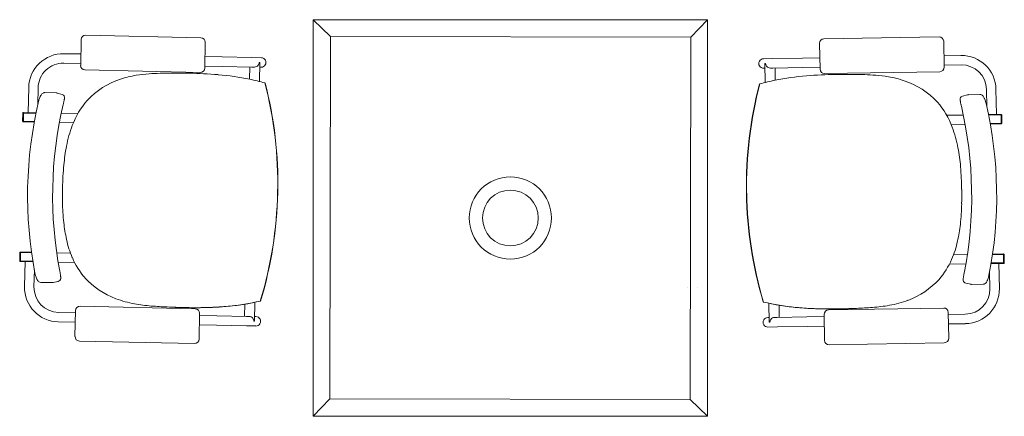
# Model space of a CAD drawing. Header units: millimetres. Extents: x -750 to 72845, y -24282 to 18874.
# Tile 59 of 154: x 56285 to 58175, y 2495 to 3256. Entities that reach past the tile are written whole.
import ezdxf

# ---------------------------------------------------------------- set-up
doc = ezdxf.new("R2010")
doc.units = ezdxf.units.MM
doc.header["$MEASUREMENT"] = 0
doc.layers.add('IRISH HOUSE_HYD AIRPORT_DRAINAGE LAYOUT 1$0$GREY SCALE', color=8, linetype='Continuous')
doc.layers.add('IRISH HOUSE_HYD AIRPORT_DRAINAGE LAYOUT 1$0$GREYSCALE', color=8, linetype='Continuous', lineweight=0)
doc.layers.add('M-MEP-ELPR-EQUIP', color=6, linetype='Continuous', lineweight=20)

# ---------------------------------------------------------------- blocks, each defined once
blk = doc.blocks.new('IRISH HOUSE_HYD AIRPORT_DRAINAGE LAYOUT 1$0$FLOOR PLAN')
at = {"layer": 'IRISH HOUSE_HYD AIRPORT_DRAINAGE LAYOUT 1$0$GREYSCALE', "color": 8, "lineweight": 0}
for p, q in [((6848.5, 3256), (6881.9, 3223.9)), ((7605.4, 3256), (7573.3, 3222.6)), ((6403.2, 3217.8), (6402.2, 3168.2)), ((6633, 3221.5), (6411.9, 3226.1)), ((6640.3, 3163.2), (6641.3, 3212.8)), ((7828.8, 3219.2), (8049.8, 3222.9)), ((8058.5, 3214.5), (8059.4, 3164.9)), ((7821.2, 3160.9), (7820.4, 3210.5)), ((6370, 3190.8), (6402.6, 3190.2)), ((6640.8, 3185.2), (6673.9, 3184.5)), ((6731, 3183.3), (6673.9, 3184.5)), ((6731, 3183.3), (6749, 3183)), ((7730.6, 3181.4), (7712.6, 3181.1)), ((7730.6, 3181.4), (7787.7, 3182.3)), ((7820.8, 3182.9), (7787.7, 3182.3)), ((8091.6, 3187.5), (8059, 3186.9)), ((6369.7, 3172.7), (6402.3, 3172)), ((6410.5, 3159.5), (6631.6, 3154.9)), ((6640.4, 3167.1), (6673.5, 3166.4)), ((6730.6, 3165.2), (6673.5, 3166.4)), ((6726.6, 3165.3), (6726.1, 3142)), ((6730.6, 3165.2), (6735.6, 3165.1)), ((6744.9, 3174), (6744.9, 3174)), ((6746.3, 3173.9), (6744.9, 3174)), ((6746.3, 3173.8), (6745.5, 3137.6)), ((6746.1, 3164.9), (6748.6, 3164.8)), ((6746.3, 3173.8), (6746.3, 3173.8)), ((7715.4, 3163), (7712.9, 3162.9)), ((7715.3, 3172), (7716.7, 3172.1)), ((7715.3, 3171.9), (7715.9, 3135.7)), ((7715.3, 3171.9), (7715.3, 3171.9)), ((7716.7, 3172.1), (7716.7, 3172.1)), ((7730.9, 3163.2), (7725.9, 3163.1)), ((7730.9, 3163.2), (7788, 3164.2)), ((7735, 3163.3), (7735.3, 3140)), ((7821.1, 3164.7), (7788, 3164.2)), ((8051, 3156.2), (7829.9, 3152.5)), ((8091.9, 3169.3), (8059.3, 3168.8)), ((6301.4, 3077.8), (6302.4, 3126)), ((6319.9, 3092.6), (6320.6, 3125.6)), ((6755.8, 3134.7), (6755.8, 3134.7)), ((6756.2, 3134.7), (6756.2, 3134.7)), ((7705.2, 3132.8), (7705.2, 3132.8)), ((7705.6, 3132.8), (7705.6, 3132.8)), ((8141.3, 3089), (8140.8, 3122)), ((8159.7, 3074.1), (8158.9, 3122.4)), ((6355.3, 3115.6), (6333.3, 3116)), ((6355.3, 3115.6), (6355.3, 3115.6)), ((6356.9, 3115.3), (6366.6, 3112.6)), ((8104.4, 3111.9), (8094.8, 3109.2)), ((8106, 3112.1), (8128, 3112.5)), ((8106, 3112.1), (8106, 3112.1)), ((6368.7, 3093.3), (6368.7, 3093.3)), ((8092.5, 3089.9), (8092.5, 3089.9)), ((6291.1, 3076.8), (6290.7, 3061)), ((6292.3, 3076.8), (6291.9, 3061)), ((6316.6, 3077.4), (6292.3, 3077.9)), ((6292.6, 3076.8), (6292.3, 3061)), ((6316.4, 3076.3), (6292.3, 3076.8)), ((6292.6, 3076.8), (6316.4, 3076.3)), ((6365, 3076.4), (6396.7, 3075.8)), ((8096.2, 3073), (8064.5, 3072.5)), ((8144.6, 3073.8), (8168.9, 3074.3)), ((8168.6, 3073.1), (8144.8, 3072.7)), ((8144.8, 3072.7), (8168.9, 3073.1)), ((8168.6, 3073.1), (8168.8, 3057.3)), ((8168.9, 3073.1), (8169.2, 3057.3)), ((8170.1, 3073.1), (8170.4, 3057.3)), ((6291.9, 3061), (6292.3, 3061)), ((6291.9, 3059.8), (6313.1, 3059.4)), ((6292.3, 3061), (6313.3, 3060.5)), ((6388, 3057.8), (6361.4, 3058.4)), ((8073.1, 3054.5), (8099.7, 3054.9)), ((8168.8, 3057.3), (8147.8, 3056.9)), ((8169.2, 3056.1), (8148, 3055.8)), ((8169.2, 3057.3), (8168.8, 3057.3)), ((6780.2, 2924.8), (6780.1, 2924.8)), ((6780.1, 2924.8), (6780.2, 2924.8)), ((6780.1, 2924.8), (6780.1, 2924.8)), ((6780.2, 2924.8), (6780.6, 2924.7)), ((6780.2, 2924.8), (6780.6, 2924.7)), ((6780.2, 2924.8), (6780.2, 2924.8)), ((6780.6, 2924.7), (6780.6, 2924.7)), ((7680.4, 2923), (7679.9, 2923)), ((7679.9, 2923), (7679.9, 2923)), ((7680.4, 2923), (7679.9, 2923)), ((7680.4, 2923), (7680.5, 2923)), ((7680.5, 2923), (7680.4, 2923)), ((7680.4, 2923), (7680.4, 2923)), ((7680.5, 2923), (7680.5, 2923)), ((6285.5, 2809), (6285.2, 2793.2)), ((6286.7, 2808.9), (6286.4, 2793.2)), ((6307.8, 2809.7), (6286.7, 2810.1)), ((6308, 2808.5), (6286.7, 2809)), ((6287, 2808.9), (6286.7, 2793.2)), ((6287, 2808.9), (6308, 2808.5)), ((6356.1, 2808.7), (6382.7, 2808.1)), ((8104, 2805.3), (8077.4, 2804.8)), ((8173.1, 2805.2), (8152.1, 2804.9)), ((8152.1, 2804.9), (8173.4, 2805.2)), ((8152.3, 2806.1), (8173.4, 2806.4)), ((8173.1, 2805.2), (8173.4, 2789.5)), ((8173.4, 2805.2), (8173.7, 2789.5)), ((8174.6, 2805.2), (8174.9, 2789.5)), ((6286.4, 2793.2), (6286.7, 2793.2)), ((6286.4, 2792), (6310.6, 2791.5)), ((6286.7, 2793.2), (6310.4, 2792.7)), ((6295.5, 2791.8), (6294.5, 2743.6)), ((6390.7, 2789.8), (6358.9, 2790.5)), ((8069.4, 2786.5), (8101.1, 2787.1)), ((8173.7, 2788.3), (8149.5, 2787.9)), ((8173.4, 2789.5), (8149.7, 2789.1)), ((8164.6, 2788.1), (8165.4, 2739.9)), ((8173.7, 2789.5), (8173.4, 2789.5)), ((6313.3, 2775.8), (6312.6, 2743.2)), ((6314.5, 2769.5), (6314.5, 2769.5)), ((8145.5, 2765.9), (8145.5, 2765.9)), ((8146.7, 2772.2), (8147.2, 2739.6)), ((6325.7, 2751.8), (6347.7, 2751.4)), ((6359.1, 2753.8), (6349.4, 2751.5)), ((6349.4, 2751.5), (6349.4, 2751.5)), ((7567.4, 2742.5), (7567.7, 2742.5)), ((7585.3, 2742.9), (7585.6, 2742.9)), ((8100.8, 2750.4), (8110.5, 2748.1)), ((8110.5, 2748.1), (8110.5, 2748.1)), ((8134.2, 2748.3), (8112.2, 2747.9)), ((6622.2, 2701.3), (6401.1, 2705.9)), ((6717.1, 2709.9), (6716.6, 2686.7)), ((6736.7, 2713.6), (6736, 2677.3)), ((7723, 2711.6), (7723.6, 2675.4)), ((7742.6, 2707.9), (7743, 2684.7)), ((7837.5, 2698.9), (8058.6, 2702.6)), ((6359.7, 2694.1), (6392.3, 2693.4)), ((6392.4, 2697.5), (6391.3, 2647.9)), ((6629.5, 2643), (6630.5, 2692.6)), ((6630.4, 2688.5), (6663.6, 2687.8)), ((6720.7, 2686.6), (6663.6, 2687.8)), ((6720.7, 2686.6), (6725.6, 2686.5)), ((6736.1, 2686.3), (6738.6, 2686.2)), ((7723.5, 2684.3), (7721, 2684.3)), ((7739, 2684.6), (7734, 2684.5)), ((7739, 2684.6), (7796.1, 2685.5)), ((7829.2, 2686.1), (7796.1, 2685.5)), ((7830, 2640.6), (7829.1, 2690.2)), ((8067.3, 2694.2), (8068.1, 2644.6)), ((8100, 2690.7), (8067.4, 2690.1)), ((6359.3, 2676), (6391.9, 2675.3)), ((6630.1, 2670.3), (6663.2, 2669.6)), ((6720.3, 2668.4), (6663.2, 2669.6)), ((6720.3, 2668.4), (6738.3, 2668.1)), ((6732.7, 2682.8), (6732.7, 2682.8)), ((6734.5, 2677.2), (6736, 2677.2)), ((6736, 2677.2), (6736, 2677.2)), ((7739.3, 2666.4), (7721.3, 2666.1)), ((7725.1, 2675.3), (7723.7, 2675.2)), ((7723.7, 2675.2), (7723.7, 2675.2)), ((7726.9, 2680.9), (7726.9, 2680.9)), ((7739.3, 2666.4), (7796.4, 2667.4)), ((7829.5, 2668), (7796.4, 2667.4)), ((8100.3, 2672.5), (8067.7, 2672)), ((6399.7, 2639.2), (6620.8, 2634.6)), ((8059.7, 2636), (7838.7, 2632.2)), ((6848.5, 2494.7), (6880.6, 2528.2)), ((7605.4, 2494.7), (7571.9, 2526.8))]:
    blk.add_line(p, q, dxfattribs=at)
at = {"layer": 'IRISH HOUSE_HYD AIRPORT_DRAINAGE LAYOUT 1$0$GREYSCALE', "color": 8, "lineweight": 0, "ltscale": 3}
for p, q in [((6848.5, 2494.7), (6848.5, 3256)), ((6848.5, 3256), (7605.4, 3256)), ((7605.4, 3256), (7605.4, 2494.7)), ((6880.6, 2528.2), (6881.9, 3223.9)), ((6881.9, 3223.9), (7573.3, 3222.6)), ((7573.3, 3222.6), (7571.9, 2526.8)), ((7571.9, 2526.8), (6880.6, 2528.2)), ((7605.4, 2494.7), (6848.5, 2494.7))]:
    blk.add_line(p, q, dxfattribs=at)
at = {"layer": 'IRISH HOUSE_HYD AIRPORT_DRAINAGE LAYOUT 1$0$GREYSCALE', "color": 8, "lineweight": 0}
for radius in [78.9, 53.5]:
    blk.add_circle((7226.9, 2875.4), radius, dxfattribs=at)
for centre, radius, start, end in [((6368.7, 3124.6), 66.2, 88.8073, 178.8073), ((8092.7, 3121.2), 66.2, 0.9673, 90.9673), ((6368.7, 3124.6), 48.1, 88.8073, 178.8073), ((6735.6, 3174.3), 9.3, 320.8683, 357.8519), ((6736.7, 3174), 9.56, 358.8283, 359.6111), ((7724.8, 3172.1), 9.56, 180.1635, 180.9463), ((7726, 3172.4), 9.3, 181.9227, 218.9064), ((8092.7, 3121.2), 48.1, 0.9673, 90.9673), ((6525.5, 2998.3), 151.1, 108.0651, 137.1028), ((6539.9, 2956.1), 195.7, 99.1479, 108.2188), ((6553.9, 2872.7), 280.2, 94.1955, 99.2786), ((6566.4, 2716), 437.4, 91.5545, 94.3225), ((6578.3, 2315.7), 837.9, 90.0343, 91.6284), ((6581.2, 1523.6), 1630, 88.9733, 90.1167), ((6595.5, 2313.2), 840.3, 85.1852, 88.9881), ((6622.4, 2629.1), 523.2, 78.4994, 85.211), ((6639.4, 2721.7), 429, 74.2667, 78.2647), ((7820.4, 2719.4), 429, 101.5099, 105.5079), ((7837, 2626.7), 523.2, 94.5636, 101.2753), ((7862.6, 2310.7), 840.3, 90.7865, 94.5894), ((7873.9, 1521), 1630, 89.658, 90.8014), ((7879.8, 2313.1), 837.9, 88.1463, 89.7404), ((7893.4, 2713.4), 437.4, 85.4521, 88.2202), ((7906.4, 2870), 280.2, 80.4961, 85.5792), ((7920.8, 2953.3), 195.7, 71.5558, 80.6268), ((7935.3, 2995.5), 151.1, 42.6719, 71.7095), ((6005, 2940.9), 775.4, 358.807, 14.4755), ((6005.9, 2940.9), 774.9, 358.8073, 14.4853), ((8454.7, 2936.1), 774.9, 165.2893, 180.9674), ((8455.6, 2936.1), 775.4, 165.2991, 180.9677), ((6379.8, 3085.1), 60, 160.6098, 166.7439), ((6364.7, 3090.4), 44, 155.8299, 160.572), ((6351.8, 3096.1), 29.9, 151.949, 155.7212), ((6341.1, 3101.9), 17.8, 142.6038, 152.306), ((6335.1, 3106.5), 10.2, 128.831, 142.4771), ((6333.4, 3108.6), 7.45, 104.9097, 128.7466), ((6333.2, 3109.2), 6.85, 88.9449, 104.4939), ((6355.1, 3108.9), 6.68, 74.4108, 88.7671), ((6364.9, 3106.7), 6.23, 15.892, 74.1917), ((6174.9, 3140.3), 199.5, 347.2928, 348.1572), ((6265.3, 3121.4), 107.1, 348.1155, 349.5161), ((6324.5, 3110.5), 46.9, 349.5025, 351.5655), ((6363.6, 3106.3), 7.53, 359.7999, 15.9671), ((6345.7, 3107.4), 25.5, 351.4389, 354.7492), ((6358.9, 3106.2), 12.2, 354.6833, 0.2809), ((6528.8, 3000.4), 152, 138.5348, 159.7542), ((8097.7, 3102.9), 7.53, 163.8076, 179.9747), ((8102.4, 3102.8), 12.2, 179.4938, 185.0913), ((8115.6, 3103.9), 25.5, 185.0254, 188.3357), ((8136.8, 3106.9), 46.9, 188.2091, 190.2721), ((8096.4, 3103.3), 6.23, 105.5829, 163.8827), ((8106.2, 3105.5), 6.68, 91.0076, 105.3639), ((8128.1, 3105.7), 6.85, 75.2807, 90.8297), ((8127.9, 3105.1), 7.45, 51.028, 74.8649), ((8126.2, 3103), 10.2, 37.2975, 50.9436), ((8120.1, 3098.4), 17.8, 27.4686, 37.1709), ((8109.4, 3092.6), 29.9, 24.0535, 27.8256), ((8096.6, 3087), 44, 19.2026, 23.9447), ((8081.4, 3081.7), 60, 13.0307, 19.1648), ((7085.2, 2918.2), 784.9, 166.6928, 190.9219), ((7112.3, 2917.6), 764, 166.709, 190.9057), ((6076.4, 3162.4), 300.4, 346.692, 347.3129), ((7932.1, 2997.7), 152, 20.0205, 41.2399), ((8196, 3117.6), 107.1, 190.2585, 191.6592), ((8286.5, 3136.2), 199.5, 191.6174, 192.4818), ((8385.1, 3157.9), 300.4, 192.4617, 193.0826), ((7348.3, 2917.2), 764, 348.8689, 13.0657), ((7375.4, 2917.6), 784.9, 348.8528, 13.0818), ((6292.3, 3076.7), 1.21, 88.8073, 178.8073), ((8168.9, 3073), 1.21, 0.9673, 90.9673), ((6292, 3061), 1.21, 178.8073, 268.8073), ((6610.2, 2968.8), 239.4, 159.4017, 169.2346), ((7850.5, 2966.4), 239.4, 10.5401, 20.3729), ((8169.1, 3057.3), 1.21, 270.9673, 0.9673), ((6738.7, 2943.8), 370.3, 169.1499, 174.8174), ((7722, 2941.9), 370.3, 4.9572, 10.6248), ((6991.1, 2922.2), 623.7, 174.9285, 178.973), ((7469.4, 2921.2), 623.7, 0.8016, 4.8461), ((7019.8, 2918.1), 652.5, 178.6632, 181.0651), ((7440.7, 2917.3), 652.5, 358.7096, 1.1115), ((6005, 2940.9), 775.4, 343.1392, 358.8076), ((6004.9, 2940.9), 775.4, 343.1392, 358.8076), ((6005.9, 2940.9), 774.9, 343.1293, 358.8074), ((8454.7, 2936.1), 774.9, 180.9673, 196.6453), ((8455.6, 2936.1), 775.4, 180.967, 196.6354), ((8455.7, 2936.1), 775.4, 180.967, 196.6354), ((6796.5, 2912.1), 429.2, 180.8168, 186.0845), ((7664, 2910.4), 429.2, 353.6902, 358.9578), ((6654.4, 2896.6), 286.1, 186.0115, 192.5733), ((7806.1, 2894.3), 286.1, 347.2013, 353.7631), ((6568.7, 2876.7), 198.3, 192.358, 203.007), ((7891.6, 2874.1), 198.3, 336.7677, 347.4167), ((6286.7, 2808.9), 1.21, 88.8073, 178.8073), ((6517, 2854.1), 141.7, 202.753, 221.1542), ((8173.4, 2805.2), 1.21, 0.9673, 90.9673), ((6286.4, 2793.2), 1.21, 178.8073, 268.8073), ((7943.3, 2851.3), 141.7, 318.6205, 337.0216), ((8173.7, 2789.5), 1.21, 270.9673, 0.9673), ((6372.9, 2780.7), 59.5, 190.8434, 197.0351), ((6356.9, 2775.7), 42.7, 196.9616, 201.8434), ((6344, 2770.6), 28.8, 201.8648, 205.8082), ((6083.5, 2719.3), 283.8, 9.9618, 10.9319), ((6217.7, 2742.9), 147.5, 8.8483, 9.9506), ((6295.1, 2754.8), 69.2, 6.9268, 8.914), ((6330.1, 2759.1), 33.9, 4.2784, 6.8535), ((6355.2, 2760.4), 8.76, 349.8655, 358.8104), ((6348, 2760.5), 16, 359.0792, 4.1773), ((6523.3, 2863.2), 152.6, 222.148, 249.4545), ((8129.8, 2755.6), 33.9, 172.9211, 175.4963), ((8164.8, 2751.2), 69.2, 170.8606, 172.8479), ((8242.2, 2738.9), 147.5, 169.824, 170.9263), ((8376.3, 2714.8), 283.8, 168.8428, 169.8128), ((8103.1, 2772.3), 42.7, 337.9313, 342.813), ((8087.1, 2777.3), 59.5, 342.7395, 348.9312), ((6360.7, 2742.2), 66.2, 178.8073, 268.8073), ((6360.7, 2742.2), 48.1, 178.8073, 268.8073), ((6336.7, 2767), 20.7, 205.6969, 210.7645), ((6330.1, 2763), 13, 210.5931, 219.702), ((6326.9, 2760.3), 8.76, 219.4005, 235.9165), ((6325.9, 2758.8), 6.97, 235.8614, 268.5187), ((6347.8, 2758), 6.68, 268.8411, 283.208), ((6357.6, 2759.9), 6.28, 283.5991, 350.605), ((7937, 2860.4), 152.6, 290.3202, 317.6266), ((8112, 2757), 16, 175.5973, 180.6954), ((8104.8, 2757), 8.76, 180.9643, 189.9091), ((8102.3, 2756.5), 6.28, 189.1696, 256.1755), ((8112.1, 2754.6), 6.68, 256.5667, 270.9335), ((8134, 2755.2), 6.97, 271.256, 303.9133), ((8133, 2756.7), 8.76, 303.8582, 320.3742), ((8129.9, 2759.4), 13, 320.0726, 329.1815), ((8123.3, 2763.5), 20.7, 329.0102, 334.0778), ((8115.9, 2767.1), 28.8, 333.9665, 337.9098), ((8099.2, 2738.8), 48.1, 270.9673, 0.9673), ((8099.2, 2738.8), 66.2, 270.9673, 0.9673), ((6541.1, 2911.5), 204, 249.5469, 259.8968), ((6565.1, 3045.9), 340.6, 259.8829, 265.4052), ((6600.1, 3469.8), 765.9, 265.3421, 267.6311), ((6632.6, 4126.1), 1423, 267.4148, 268.7246), ((6633.2, 4122.1), 1419.1, 267.7423, 268.227), ((6622.9, 3719), 1015.8, 268.1063, 270.029), ((6621.3, 3597.2), 894, 268.6909, 271.0546), ((6621.4, 3541.5), 838.3, 268.6821, 272.1036), ((6623.4, 3467.9), 764.7, 270.0019, 272.3969), ((6628, 3320.9), 617.6, 270.9105, 275.3888), ((6630.3, 3289.6), 586.2, 272.1297, 275.3993), ((6630.8, 3293), 589.7, 272.3826, 274.8826), ((6644.3, 3154.1), 450.1, 274.684, 283.2554), ((6644.9, 3148.7), 444.6, 275.2396, 283.2822), ((6644.7, 3149.3), 445.2, 275.3151, 283.2752), ((7817.2, 3151.8), 450.1, 256.5192, 265.0906), ((7816.6, 3146.4), 444.6, 256.4925, 264.535), ((7816.7, 3147), 445.2, 256.4995, 264.4595), ((7834.2, 3318.5), 617.6, 264.3858, 268.8641), ((7831.7, 3287.2), 586.2, 264.3753, 267.645), ((7831.2, 3290.7), 589.7, 264.8921, 267.392), ((7862.7, 3467.3), 765.9, 272.1435, 274.4326), ((7895.9, 3043.3), 340.6, 274.3694, 279.8917), ((7919.4, 2908.8), 204, 279.8779, 290.2278), ((7839.4, 3465.5), 764.7, 267.3778, 269.7727), ((7841.6, 3539.1), 838.3, 267.6711, 271.0925), ((7841.9, 3594.8), 894, 268.72, 271.0837), ((7840.8, 3716.6), 1015.8, 269.7456, 271.6683), ((7832.7, 4123.7), 1423, 271.0501, 272.3598), ((7832.1, 4119.8), 1419.1, 271.5476, 272.0323), ((6725.2, 2677.3), 9.32, 359.794, 36.7151), ((6726.9, 2677.5), 9.08, 357.9827, 358.8072), ((7732.7, 2675.5), 9.08, 180.9675, 181.7919), ((7734.4, 2675.3), 9.32, 143.0595, 179.9806)]:
    blk.add_arc(centre, radius, start, end, dxfattribs=at)
for centre, major_axis, ratio, start_param, end_param in [((6411.8, 3217.5), (-5.98, 6.24), 0.992436, -0.781602, 0.781602), ((6632.7, 3212.9), (-6.24, -5.98), 0.992436, 2.359991, 3.923195), ((6748.8, 3173.9), (-0.19, -9.07), 0.999507, 0, 3.141593), ((6410.8, 3168.1), (-6.24, -5.98), 0.992436, -0.781602, 0.781602), ((6631.7, 3163.5), (-5.98, 6.24), 0.992436, 2.359991, 3.923195), ((6735.8, 3174.2), (0.19, 9.07), 0.999507, 3.141593, 4.052444), ((6401, 2697.3), (5.98, -6.24), 0.992436, 2.359991, 3.923195), ((6621.9, 2692.7), (6.24, 5.98), 0.992436, -0.781602, 0.781602), ((6725.4, 2677.4), (-0.19, -9.07), 0.999507, 2.230741, 3.141593), ((6738.5, 2677.1), (-0.19, -9.07), 0.999507, 0, 3.141593), ((6400, 2647.8), (6.24, 5.98), 0.992436, 2.359991, 3.923195), ((6620.9, 2643.2), (5.98, -6.24), 0.992436, -0.781602, 0.781602)]:
    blk.add_ellipse(centre, major_axis=major_axis, ratio=ratio, start_param=start_param, end_param=end_param, dxfattribs=at)
at = {"layer": 'IRISH HOUSE_HYD AIRPORT_DRAINAGE LAYOUT 1$0$GREYSCALE', "color": 8, "lineweight": 0, "extrusion": (0, 0, -1)}
for centre, major_axis, ratio, start_param, end_param in [((7829, 3210.6), (6.21, -6.01), 0.992436, 2.359991, 3.923195), ((8049.9, 3214.3), (6.01, 6.21), 0.992436, -0.781602, 0.781602), ((7712.8, 3172), (0.15, -9.07), 0.999507, 0, 3.141593), ((7725.8, 3172.2), (-0.15, 9.07), 0.999507, 3.141593, 4.052444), ((7829.8, 3161.1), (6.01, 6.21), 0.992436, 2.359991, 3.923195), ((8050.7, 3164.8), (6.21, -6.01), 0.992436, -0.781602, 0.781602), ((8058.7, 2694), (-6.01, -6.21), 0.992436, 2.359991, 3.923195), ((7721.1, 2675.2), (0.15, -9.07), 0.999507, 0, 3.141593), ((7734.2, 2675.4), (0.15, -9.07), 0.999507, 2.230741, 3.141593), ((7837.8, 2690.3), (-6.21, 6.01), 0.992436, -0.781602, 0.781602), ((7838.6, 2640.8), (-6.01, -6.21), 0.992436, -0.781602, 0.781602), ((8059.5, 2644.6), (-6.21, 6.01), 0.992436, 2.359991, 3.923195)]:
    blk.add_ellipse(centre, major_axis=major_axis, ratio=ratio, start_param=start_param, end_param=end_param, dxfattribs=at)
blk = doc.blocks.new('IRISH HOUSE_HYD AIRPORT_DRAINAGE LAYOUT 1')
at = {"layer": 'IRISH HOUSE_HYD AIRPORT_DRAINAGE LAYOUT 1$0$GREY SCALE'}
blk.add_blockref('IRISH HOUSE_HYD AIRPORT_DRAINAGE LAYOUT 1$0$FLOOR PLAN', (0, 0), dxfattribs=at)

msp = doc.modelspace()

# ---------------------------------------------------------------- block references
at = {"layer": 'M-MEP-ELPR-EQUIP'}
msp.add_blockref('IRISH HOUSE_HYD AIRPORT_DRAINAGE LAYOUT 1', (50000, 0), dxfattribs=at)

doc.saveas('drawing.dxf')
